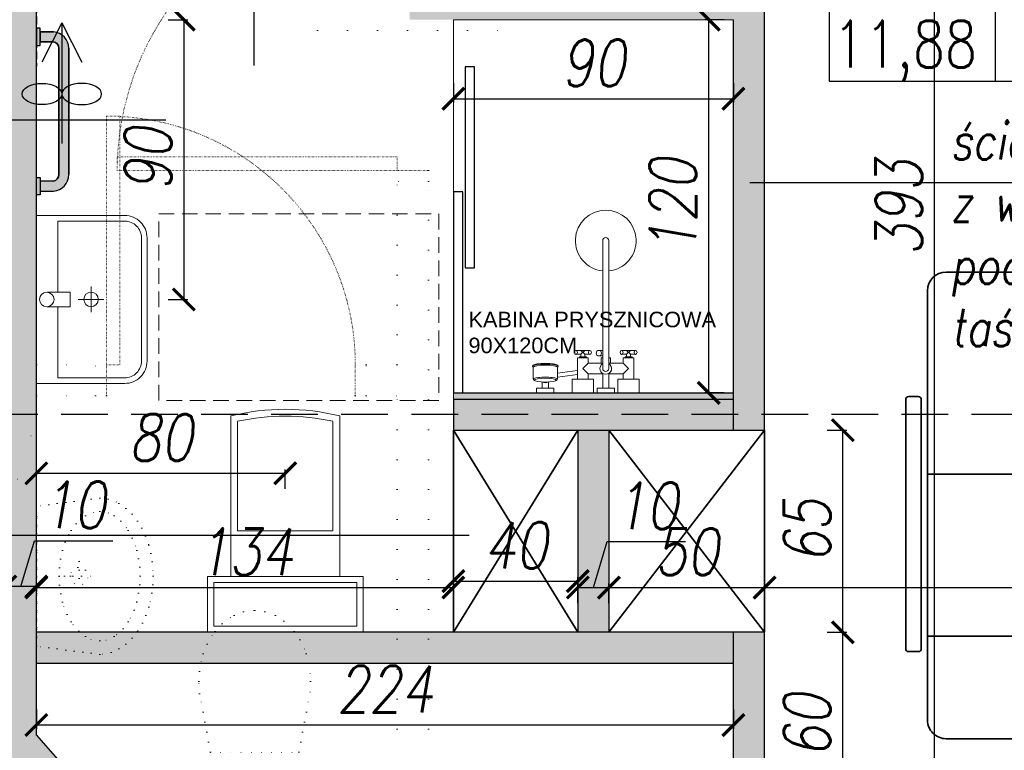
# Model space of a CAD drawing. Header units: millimetres. Extents: x 214604 to 222122, y 23717 to 26152.
# Tile 11 of 26: x 217711 to 218028, y 24549 to 24784. Entities that reach past the tile are written whole.
import ezdxf

# ---------------------------------------------------------------- set-up
doc = ezdxf.new("R2010")
doc.units = ezdxf.units.MM
doc.linetypes.add('DASHED', pattern=[0.75, 0.5, -0.25])
doc.linetypes.add('KROPKA2', pattern=[3.175, 0, -3.175])
for name, color, linetype in [('A_C.O.', 230, 'Continuous'), ('A_inwentaryzacja', 8, 'Continuous'), ('A_INWENTARYZACJA_KRESKI', 8, 'Continuous'), ('A_nowe_1', 1, 'Continuous'), ('A_OPIS', 7, 'Continuous'), ('A_OPIS_ZMIANY', 2, 'Continuous'), ('A_WYMIARY', 143, 'Continuous'), ('A_ZMIANY', 10, 'Continuous'), ('A_ZMIANY_WYMIARY', 143, 'Continuous')]:
    doc.layers.add(name, color=color, linetype=linetype)
for name, color, linetype, lineweight in [('A_MEBLE', 135, 'Continuous', 35), ('A_SANIT', 170, 'Continuous', 9), ('A_WYBURZENIA', 30, 'KROPKA2', 20)]:
    doc.layers.add(name, color=color, linetype=linetype, lineweight=lineweight)
doc.styles.add('ARIAL', font='arial.ttf')
doc.styles.add('ROMANS', font='romans.shx', dxfattribs={"width": 0.8, "oblique": 10})
doc.dimstyles.new('Kopia AGA1', dxfattribs={"dimtxt": 15, "dimasz": 7, "dimexe": 1.25, "dimexo": 0.625, "dimgap": 4, "dimtad": 1, "dimdec": 1, "dimtxsty": 'ROMANS', "dimblk": 'ARCHTICK', "dimcen": 20, "dimclrd": 256, "dimclrt": 7, "dimadec": 0, "dimazin": 0, "dimtfac": 1, "dimtdec": 1, "dimtmove": 1, "dimatfit": 3, "dimfxl": 5, "dimfxlon": 1, "dimarcsym": 0})

# ---------------------------------------------------------------- blocks, each defined once
blk = doc.blocks.new('*U8')
for p, q in [((0, 0), (0, 100)), ((900, 0), (900, 100))]:
    blk.add_line(p, q)
blk.add_lwpolyline([(0, 0), (0, -900), (43.75, -900), (43.75, 0)], close=True)
blk.add_arc((0, 0), 900, 270, 0)
blk = doc.blocks.new('*U10')
for p, q in [((0, 0), (0, -100)), ((-800, 0), (-800, -100))]:
    blk.add_line(p, q)
blk.add_lwpolyline([(0, 0), (0, 800), (-43.75, 800), (-43.75, 0)], close=True)
blk.add_arc((0, 0), 800, 90, 180)
blk = doc.blocks.new('WC')
for p, q in [((18, 0), (-18, 0)), ((-18, 0), (-18, -12)), ((18, 0), (18, -12)), ((18, -12), (18, 0)), ((-13, -15), (-17.7, -40.22)), ((15, -15), (-15, -15)), ((13, -15), (17.72, -40.33)), ((-14.26, -21.31), (14.14, -21.31))]:
    blk.add_line(p, q)
for points in [[(-17.7, -40.22, 0.033868), (-17.97, -44.14, 0.078837), (-16.54, -53.12, 0.088067), (-12.7, -60.3, 0.105301), (-6.64, -65.36, 0.121868), (0, -67)], [(0, -67, 0.121868), (6.64, -65.36, 0.105301), (12.7, -60.3, 0.088067), (16.54, -53.12, 0.078837), (17.97, -44.14, 0.032912), (17.72, -40.33, 0.032912)]]:
    blk.add_lwpolyline(points, format="xyb")
for centre, start, end in [((-15, -12), 180, 270), ((15, -12), 270, 0)]:
    blk.add_arc(centre, 3, start, end)
blk = doc.blocks.new('UMYW1')
for p, q in [((-30.16, -24.42), (-27.01, 0)), ((-0.02, 0), (-27.02, 0)), ((27.01, 0), (-27.01, 0)), ((-0.02, 0), (26.98, 0)), ((30.13, -24.42), (27.01, 0)), ((-0.02, -10.83), (-0.02, -22.2)), ((-5.7, -16.52), (5.66, -16.52))]:
    blk.add_line(p, q)
blk.add_lwpolyline([(-0.02, -40, 0.063362), (9.96, -38.73, 0.076422), (17.63, -35.44, 0.107134), (23.27, -29.95, 0.147477), (24.94, -24.42, 0.147477), (23.27, -18.89, 0.107134), (17.63, -13.4, 0.076422), (9.96, -10.1, 0.063362), (-0.02, -8.83, 0.063362), (-9.99, -10.1, 0.076422), (-17.66, -13.4, 0.107134), (-23.31, -18.89, 0.147477), (-24.97, -24.42, 0.147477), (-23.31, -29.95, 0.107134), (-17.66, -35.44, 0.076422), (-9.99, -38.73, 0.063362)], format="xyb", close=True)
for points in [[(-30.16, -24.42, 0.137171), (-28.09, -31.85, 0.107011), (-21.33, -38.97, 0.081043), (-11.99, -43.34, 0.069017), (-0.02, -45, 0.069017)], [(-0.02, -45, 0.069017), (11.96, -43.34, 0.081043), (21.3, -38.97, 0.107011), (28.05, -31.85, 0.137171), (30.13, -24.42, 0.137171)]]:
    blk.add_lwpolyline(points, format="xyb")
blk.add_circle((-0.02, -16.52), 3.39)
blk = doc.blocks.new('_ARCHTICK')
at = {"color": 0, "linetype": 'ByBlock', "const_width": 0.15}
blk.add_lwpolyline([(-0.5, -0.5), (0.5, 0.5)], dxfattribs=at)
blk = doc.blocks.new('*D23')
at = {"layer": 'A_WYMIARY', "lineweight": -2, "ltscale": 3, "transparency": 16777216}
for p, q in [((217711.52, 24601.59), (217715.94, 24616.34)), ((217715.94, 24616.34), (217741.08, 24616.34)), ((217716.52, 24601.59), (217706.52, 24601.59))]:
    blk.add_line(p, q, dxfattribs=at)
at = {"layer": 'A_WYMIARY', "color": 0, "lineweight": -2, "ltscale": 3, "transparency": 16777216}
for p, q in [((217706.52, 24596.59), (217706.52, 24602.84)), ((217716.52, 24596.59), (217716.52, 24602.84))]:
    blk.add_line(p, q, dxfattribs=at)
at = {"layer": 'Defpoints', "color": 0, "ltscale": 3, "transparency": 16777216}
for p in [(217706.52, 24601.59), (217716.52, 24553.87), (217706.52, 24526.87)]:
    blk.add_point(p, dxfattribs=at)
at = {"layer": 'A_WYMIARY', "lineweight": -2, "ltscale": 3, "transparency": 16777216, "xscale": 7, "yscale": 7, "zscale": 7, "rotation": 180}
blk.add_blockref('_ARCHTICK', (217706.52, 24601.59), dxfattribs=at)
at = {"layer": 'A_WYMIARY', "lineweight": -2, "ltscale": 3, "transparency": 16777216, "xscale": 7, "yscale": 7, "zscale": 7}
blk.add_blockref('_ARCHTICK', (217716.52, 24601.59), dxfattribs=at)
at = {"layer": 'A_WYMIARY', "color": 7, "ltscale": 3, "transparency": 16777216, "insert": (217728.51, 24627.84), "char_height": 15, "attachment_point": 5, "style": 'ROMANS'}
blk.add_mtext('10', dxfattribs=at)
blk = doc.blocks.new('*D48')
at = {"layer": 'A_WYMIARY', "color": 0, "lineweight": -2, "ltscale": 3, "transparency": 16777216}
for p, q in [((218000.13, 24919.87), (218006.38, 24919.87)), ((218000.13, 24526.87), (218006.38, 24526.87))]:
    blk.add_line(p, q, dxfattribs=at)
at = {"layer": 'A_WYMIARY', "lineweight": -2, "ltscale": 3, "transparency": 16777216}
blk.add_line((218005.13, 24526.87), (218005.13, 24919.87), dxfattribs=at)
at = {"layer": 'Defpoints', "color": 0, "ltscale": 3, "transparency": 16777216}
for p in [(217842.52, 24919.87), (218005.13, 24919.87), (217842.52, 24526.87)]:
    blk.add_point(p, dxfattribs=at)
at = {"layer": 'A_WYMIARY', "lineweight": -2, "ltscale": 3, "transparency": 16777216, "xscale": 7, "yscale": 7, "zscale": 7}
for p, rotation in [((218005.13, 24919.87), 90), ((218005.13, 24526.87), 270)]:
    blk.add_blockref('_ARCHTICK', p, dxfattribs=dict(at, rotation=rotation))
at = {"layer": 'A_WYMIARY', "color": 7, "ltscale": 3, "transparency": 16777216, "insert": (217993.63, 24723.37), "char_height": 15, "attachment_point": 5, "rotation": 90, "style": 'ROMANS'}
blk.add_mtext('393', dxfattribs=at)
blk = doc.blocks.new('WC_STELAŻ')
at = {"ltscale": 2}
for p, q in [((18, 42.54), (69.59, 42.54)), ((18, 42.54), (18, 7.46)), ((32.68, 40.33), (67.84, 40.33)), ((32.68, 9.67), (32.68, 40.33)), ((32.68, 9.67), (67.84, 9.67)), ((18, 7.46), (69.59, 7.46))]:
    blk.add_line(p, q, dxfattribs=at)
for points in [[(18, 50), (18, 0), (0, 0), (0, 50)], [(16, 48), (16, 2), (2, 2), (2, 48)]]:
    blk.add_lwpolyline(points, close=True)
for centre, radius, start, end in [((-1.38, 25), 73.1, 346.1204, 13.8796), ((-1.47, 25), 70.99, 347.5297, 12.4703)]:
    blk.add_arc(centre, radius, start, end, dxfattribs=at)
blk = doc.blocks.new('Tara natrysk góra')
for p, q in [((3.93, 22.87), (4.24, 23.27)), ((4.37, 23.34), (8.23, 23.34)), ((8.23, 23.34), (8.52, 23.54)), ((8.61, 23.51), (8.88, 23.32)), ((3.51, 20.41), (1.47, 20.41)), ((1.47, 18.45), (3.5, 18.45)), ((3.93, 15.99), (4.24, 15.59)), ((4.37, 15.52), (8.23, 15.52)), ((5, 15.52), (5.91, 9.05)), ((6.28, 15.52), (7.19, 9.05)), ((8.23, 15.52), (8.52, 15.32)), ((8.61, 15.35), (8.88, 15.54)), ((12.39, 9.58), (12.39, 7.97)), ((13.66, 9.58), (13.66, 5.09)), ((7.83, 7.33), (6.12, 5.63)), ((9.54, 5.63), (7.83, 7.33)), ((12.39, 7.97), (13.66, 6.7)), ((13.66, 7.97), (12.39, 6.7)), ((12.39, 6.7), (12.39, 5.09)), ((6.12, 5.63), (6.12, 0.97)), ((9.54, 5.63), (9.54, 0.97)), ((1.47, 0.98), (6.24, 0.98)), ((48.94, 0.97), (7.83, 0.97)), ((9.54, 1.47), (11.26, 1.47)), ((11.26, 1.47), (11.26, 0.97)), ((11.89, 2.24), (11.89, 0.97)), ((13.66, 2.24), (13.66, 0.97)), ((1.47, -0.98), (6.24, -0.98)), ((6.12, -5.63), (6.12, -0.97)), ((48.94, -0.97), (7.83, -0.97)), ((9.54, -5.63), (9.54, -0.97)), ((9.54, -1.47), (11.26, -1.47)), ((11.26, -0.97), (11.26, -1.47)), ((7.83, -7.33), (6.12, -5.63)), ((9.54, -5.63), (7.83, -7.33)), ((12.39, -6.7), (12.39, -5.09)), ((13.66, -9.58), (13.66, -5.09)), ((13.66, -7.97), (12.39, -6.7)), ((12.39, -7.97), (13.66, -6.7)), ((12.39, -9.58), (12.39, -7.97))]:
    blk.add_line(p, q)
at = {"lineweight": 0}
for p, q in [((11.54, 7.97), (12.39, 7.97)), ((12.39, 6.7), (11.54, 6.7)), ((12.39, -6.7), (11.54, -6.7)), ((11.54, -7.97), (12.39, -7.97))]:
    blk.add_line(p, q, dxfattribs=at)
for points in [[(0, 16.64), (1.47, 16.64), (1.47, 22.22), (0, 22.22)], [(0, 3.9), (4.4, 3.9), (4.4, 10.77), (0, 10.77)], [(11.26, 6.2), (11.54, 6.2), (11.54, 8.47), (11.26, 8.47)], [(0, -2.79), (1.47, -2.79), (1.47, 2.79), (0, 2.79)], [(0, -3.9), (4.4, -3.9), (4.4, -10.77), (0, -10.77)], [(11.26, -6.2), (11.54, -6.2), (11.54, -8.47), (11.26, -8.47)]]:
    blk.add_lwpolyline(points, close=True)
for points in [[(9.54, 5.63), (11.26, 5.63), (11.26, 9.05), (4.4, 9.05), (4.4, 5.63), (6.12, 5.63)], [(9.54, -5.63), (11.26, -5.63), (11.26, -9.05), (4.4, -9.05), (4.4, -5.63), (6.12, -5.63)]]:
    blk.add_lwpolyline(points)
for centre, radius, start, end in [((5.09, 19.42), 1.86, 149.0513, 210.994), ((48.94, 0), 9.77, 185.6928, 174.3072), ((7.83, 0), 1.86, 31.3748, 328.6252), ((7.83, 0), 0.97, 90, 270), ((48.94, 0), 0.97, 270, 90)]:
    blk.add_arc(centre, radius, start, end)
for centre, major_axis, ratio in [((4.08, 19.43), (0, 3.54), 0.173354), ((13.02, 9.58), (-0.635, 0), 0.719101), ((13.02, -5.09), (-0.635, 0), 0.719101)]:
    blk.add_ellipse(centre, major_axis=major_axis, ratio=ratio)
for centre, major_axis, ratio, start_param, end_param in [((4.37, 19.43), (0, 3.91), 0.173372, 2.893815, 6.530963), ((8.23, 19.43), (0, 3.91), 0.173686, 3.141593, 6.283185), ((8.52, 19.43), (0, 4.11), 0.173567, 3.141593, 6.283185), ((8.81, 19.43), (0, 3.91), 0.173684, 3.248356, 6.176422), ((12.77, 2.24), (0.885, 0), 0.961872, -3.141592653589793, 3.141592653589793)]:
    blk.add_ellipse(centre, major_axis=major_axis, ratio=ratio, start_param=start_param, end_param=end_param)
at = {"extrusion": (0, 0, -1)}
for centre in [(13.02, 5.09), (13.02, -9.58)]:
    blk.add_ellipse(centre, major_axis=(-0.635, 0), ratio=0.719101, dxfattribs=at)
blk = doc.blocks.new('UMYW_TRAFIC')
at = {"ltscale": 2}
for p, q in [((3.72, 32.59), (12.12, 32.59)), ((12.12, 32.59), (12.12, 27.41)), ((19.53, 34.59), (19.53, 30)), ((14.94, 30), (19.53, 30)), ((19.53, 25.41), (19.53, 30)), ((24.12, 30), (19.53, 30)), ((3.72, 27.41), (12.12, 27.41))]:
    blk.add_line(p, q, dxfattribs=at)
for points in [[(0, 30), (0, 0), (31.54, 0, 0.414214), (39.54, 8), (39.54, 52, 0.414214), (31.54, 60), (0, 60), (0, 30)], [(7.68, 27.41), (7.68, 2), (31.54, 2, 0.414214), (37.54, 8), (37.54, 52, 0.414214), (31.54, 58), (7.68, 58), (7.68, 32.59)]]:
    blk.add_lwpolyline(points, format="xyb", dxfattribs=at)
for centre, radius in [((3.72, 30), 2.59), ((19.53, 30), 2.6)]:
    blk.add_circle(centre, radius, dxfattribs=at)
blk = doc.blocks.new('Lezak_2')
for p, q in [((-110.06, 33), (-110.06, 36)), ((-29, 37), (-109.06, 37)), ((-28, 33), (-28, 36)), ((-29, 32), (-109.06, 32)), ((-6, 30), (-144.06, 30)), ((-85.06, 30), (-85.06, -30)), ((-33, -30), (-33, 30)), ((-150.06, 24), (-150.06, -24)), ((0, -24), (0, 24)), ((-144.06, -30), (-6, -30)), ((-110.06, -33), (-110.06, -36)), ((-29, -32), (-109.06, -32)), ((-28, -33), (-28, -36)), ((-29, -37), (-109.06, -37))]:
    blk.add_line(p, q)
for centre, radius, start, end in [((-109.06, 36), 1, 90, 180), ((-29, 36), 1, 0, 90), ((-109.06, 33), 1, 180, 270), ((-29, 33), 1, 270, 0), ((-144.06, 24), 6, 90, 180), ((-6, 24), 6, 0, 90), ((-144.06, -24), 6, 180, 270), ((-6, -24), 6, 270, 0), ((-109.06, -33), 1, 90, 180), ((-29, -33), 1, 0, 90), ((-109.06, -36), 1, 180, 270), ((-29, -36), 1, 270, 0)]:
    blk.add_arc(centre, radius, start, end)
blk = doc.blocks.new('hewi4')
at = {"ltscale": 0.1, "transparency": 33554600}
h = blk.add_hatch(color=256, dxfattribs=at)
h.dxf.hatch_style = 1
h.paths.add_polyline_path([(-6.93, 65.5, 0.390638), (-13.02, 58.9), (-13.02, 8.11, 0.390638), (-6.93, 1.5), (-6.93, 1.5), (-1.51, 1.5), (-1.51, 5.5), (-6.73, 5.5, -0.376944), (-9.02, 8.11), (-9.02, 58.9, -0.376944), (-6.73, 61.5), (-1.51, 61.5), (-1.51, 65.5), (-6.93, 65.5)])
h.paths.add_polyline_path([(-1.51, 60), (-1.51, 67.01), (0, 67.01), (0, 60)])
h.paths.add_polyline_path([(-1.51, 7.01), (-1.51, 0), (0, 0), (0, 7.01)])
at = {"linetype": 'Continuous'}
for p, q in [((-1.51, 65.5), (-6.93, 65.5)), ((-6.73, 61.5), (-1.51, 61.5)), ((-13.02, 8.11), (-13.02, 58.9)), ((-9.02, 58.9), (-9.02, 8.11)), ((-6.73, 5.5), (-1.51, 5.5)), ((-1.51, 1.5), (-6.93, 1.5))]:
    blk.add_line(p, q, dxfattribs=at)
at = {"ltscale": 0.1, "transparency": 33554600}
blk.add_lwpolyline([(-6.93, 65.5, 0.390638), (-13.02, 58.9), (-13.02, 8.11, 0.390638), (-6.93, 1.5), (-6.93, 1.5), (-1.51, 1.5), (-1.51, 5.5), (-6.73, 5.5, -0.376944), (-9.02, 8.11), (-9.02, 58.9, -0.376944), (-6.73, 61.5), (-1.51, 61.5), (-1.51, 65.5), (-6.93, 65.5)], format="xyb", close=True, dxfattribs=at)
at = {"linetype": 'Continuous'}
for points in [[(-1.51, 60), (-1.51, 67.01), (0, 67.01), (0, 60), (-1.51, 60)], [(-1.51, 7.01), (-1.51, 0), (0, 0), (0, 7.01), (-1.51, 7.01)]]:
    blk.add_lwpolyline(points, close=True, dxfattribs=at)
at = {"ltscale": 0.1, "transparency": 33554600}
for points in [[(-1.51, 60), (-1.51, 67.01), (0, 67.01), (0, 60)], [(-1.51, 7.01), (-1.51, 0), (0, 0), (0, 7.01)]]:
    blk.add_lwpolyline(points, close=True, dxfattribs=at)
at = {"linetype": 'Continuous'}
for centre, radius, start, end in [((-6.39, 58.9), 6.63, 94.6501, 180.0002), ((-6.39, 58.9), 2.63, 97.3856, 180.0002), ((-6.39, 8.11), 6.63, 179.9998, 265.3499), ((-6.39, 8.11), 2.63, 179.9998, 262.6144)]:
    blk.add_arc(centre, radius, start, end, dxfattribs=at)
blk = doc.blocks.new('*D111')
at = {"layer": 'A_ZMIANY_WYMIARY', "color": 0, "lineweight": -2, "ltscale": 3, "transparency": 16777216}
for p, q in [((217716.52, 24601.28), (217716.52, 24600.03)), ((217850.52, 24603.03), (217850.52, 24600.03))]:
    blk.add_line(p, q, dxfattribs=at)
at = {"layer": 'A_ZMIANY_WYMIARY', "lineweight": -2, "ltscale": 3, "transparency": 16777216}
blk.add_line((217716.52, 24601.28), (217850.52, 24601.28), dxfattribs=at)
at = {"layer": 'Defpoints', "color": 0, "ltscale": 3, "transparency": 16777216}
for p in [(217850.52, 24603.65), (217716.52, 24601.59), (217850.52, 24601.28)]:
    blk.add_point(p, dxfattribs=at)
at = {"layer": 'A_ZMIANY_WYMIARY', "lineweight": -2, "ltscale": 3, "transparency": 16777216, "xscale": 7, "yscale": 7, "zscale": 7, "rotation": 180}
blk.add_blockref('_ARCHTICK', (217716.52, 24601.28), dxfattribs=at)
at = {"layer": 'A_ZMIANY_WYMIARY', "lineweight": -2, "ltscale": 3, "transparency": 16777216, "xscale": 7, "yscale": 7, "zscale": 7}
blk.add_blockref('_ARCHTICK', (217850.52, 24601.28), dxfattribs=at)
at = {"layer": 'A_ZMIANY_WYMIARY', "color": 7, "ltscale": 3, "transparency": 16777216, "insert": (217783.52, 24612.78), "char_height": 15, "attachment_point": 5, "style": 'ROMANS'}
blk.add_mtext('134', dxfattribs=at)
blk = doc.blocks.new('*D112')
at = {"layer": 'A_ZMIANY_WYMIARY', "color": 0, "lineweight": -2, "ltscale": 3, "transparency": 16777216}
for p, q in [((217850.52, 24603.34), (217850.52, 24602.09)), ((217890.52, 24598.34), (217890.52, 24604.59))]:
    blk.add_line(p, q, dxfattribs=at)
at = {"layer": 'A_ZMIANY_WYMIARY', "lineweight": -2, "ltscale": 3, "transparency": 16777216}
blk.add_line((217850.52, 24603.34), (217890.52, 24603.34), dxfattribs=at)
at = {"layer": 'Defpoints', "color": 0, "ltscale": 3, "transparency": 16777216}
for p in [(217850.52, 24603.65), (217890.52, 24603.34), (217890.52, 24586.87)]:
    blk.add_point(p, dxfattribs=at)
at = {"layer": 'A_ZMIANY_WYMIARY', "lineweight": -2, "ltscale": 3, "transparency": 16777216, "xscale": 7, "yscale": 7, "zscale": 7, "rotation": 180}
blk.add_blockref('_ARCHTICK', (217850.52, 24603.34), dxfattribs=at)
at = {"layer": 'A_ZMIANY_WYMIARY', "lineweight": -2, "ltscale": 3, "transparency": 16777216, "xscale": 7, "yscale": 7, "zscale": 7}
blk.add_blockref('_ARCHTICK', (217890.52, 24603.34), dxfattribs=at)
at = {"layer": 'A_ZMIANY_WYMIARY', "color": 7, "ltscale": 3, "transparency": 16777216, "insert": (217870.52, 24614.84), "char_height": 15, "attachment_point": 5, "style": 'ROMANS'}
blk.add_mtext('40', dxfattribs=at)
blk = doc.blocks.new('*D113')
at = {"layer": 'A_ZMIANY_WYMIARY', "lineweight": -2, "ltscale": 3, "transparency": 16777216}
for p, q in [((217895.52, 24601.28), (217899.94, 24616.03)), ((217899.94, 24616.03), (217925.08, 24616.03)), ((217890.52, 24601.28), (217900.52, 24601.28))]:
    blk.add_line(p, q, dxfattribs=at)
at = {"layer": 'A_ZMIANY_WYMIARY', "color": 0, "lineweight": -2, "ltscale": 3, "transparency": 16777216}
for p, q in [((217890.52, 24596.28), (217890.52, 24602.53)), ((217900.52, 24596.28), (217900.52, 24602.53))]:
    blk.add_line(p, q, dxfattribs=at)
at = {"layer": 'Defpoints', "color": 0, "ltscale": 3, "transparency": 16777216}
for p in [(217900.52, 24601.28), (217890.52, 24586.87), (217900.52, 24586.87)]:
    blk.add_point(p, dxfattribs=at)
at = {"layer": 'A_ZMIANY_WYMIARY', "lineweight": -2, "ltscale": 3, "transparency": 16777216, "xscale": 7, "yscale": 7, "zscale": 7, "rotation": 180}
blk.add_blockref('_ARCHTICK', (217890.52, 24601.28), dxfattribs=at)
at = {"layer": 'A_ZMIANY_WYMIARY', "lineweight": -2, "ltscale": 3, "transparency": 16777216, "xscale": 7, "yscale": 7, "zscale": 7}
blk.add_blockref('_ARCHTICK', (217900.52, 24601.28), dxfattribs=at)
at = {"layer": 'A_ZMIANY_WYMIARY', "color": 7, "ltscale": 3, "transparency": 16777216, "insert": (217912.51, 24627.53), "char_height": 15, "attachment_point": 5, "style": 'ROMANS'}
blk.add_mtext('10', dxfattribs=at)
blk = doc.blocks.new('*D114')
at = {"layer": 'A_ZMIANY_WYMIARY', "color": 0, "lineweight": -2, "ltscale": 3, "transparency": 16777216}
for p, q in [((217900.52, 24596.28), (217900.52, 24602.53)), ((217950.52, 24596.28), (217950.52, 24602.53))]:
    blk.add_line(p, q, dxfattribs=at)
at = {"layer": 'A_ZMIANY_WYMIARY', "lineweight": -2, "ltscale": 3, "transparency": 16777216}
blk.add_line((217900.52, 24601.28), (217950.52, 24601.28), dxfattribs=at)
at = {"layer": 'Defpoints', "color": 0, "ltscale": 3, "transparency": 16777216}
for p in [(217950.52, 24601.28), (217900.52, 24586.87), (217950.52, 24586.87)]:
    blk.add_point(p, dxfattribs=at)
at = {"layer": 'A_ZMIANY_WYMIARY', "lineweight": -2, "ltscale": 3, "transparency": 16777216, "xscale": 7, "yscale": 7, "zscale": 7, "rotation": 180}
blk.add_blockref('_ARCHTICK', (217900.52, 24601.28), dxfattribs=at)
at = {"layer": 'A_ZMIANY_WYMIARY', "lineweight": -2, "ltscale": 3, "transparency": 16777216, "xscale": 7, "yscale": 7, "zscale": 7}
blk.add_blockref('_ARCHTICK', (217950.52, 24601.28), dxfattribs=at)
at = {"layer": 'A_ZMIANY_WYMIARY', "color": 7, "ltscale": 3, "transparency": 16777216, "insert": (217925.52, 24612.78), "char_height": 15, "attachment_point": 5, "style": 'ROMANS'}
blk.add_mtext('50', dxfattribs=at)
blk = doc.blocks.new('*D115')
at = {"layer": 'A_ZMIANY_WYMIARY', "color": 0, "lineweight": -2, "ltscale": 3, "transparency": 16777216}
for p, q in [((217950.52, 24596.28), (217950.52, 24602.53)), ((218313.52, 24601.28), (218313.52, 24602.53))]:
    blk.add_line(p, q, dxfattribs=at)
at = {"layer": 'A_ZMIANY_WYMIARY', "lineweight": -2, "ltscale": 3, "transparency": 16777216}
blk.add_line((217950.52, 24601.28), (218313.52, 24601.28), dxfattribs=at)
at = {"layer": 'Defpoints', "color": 0, "ltscale": 3, "transparency": 16777216}
for p in [(218313.52, 24601.28), (218313.52, 24601.28), (217950.52, 24586.87)]:
    blk.add_point(p, dxfattribs=at)
at = {"layer": 'A_ZMIANY_WYMIARY', "lineweight": -2, "ltscale": 3, "transparency": 16777216, "xscale": 7, "yscale": 7, "zscale": 7, "rotation": 180}
blk.add_blockref('_ARCHTICK', (217950.52, 24601.28), dxfattribs=at)
at = {"layer": 'A_ZMIANY_WYMIARY', "lineweight": -2, "ltscale": 3, "transparency": 16777216, "xscale": 7, "yscale": 7, "zscale": 7}
blk.add_blockref('_ARCHTICK', (218313.52, 24601.28), dxfattribs=at)
at = {"layer": 'A_ZMIANY_WYMIARY', "color": 7, "ltscale": 3, "transparency": 16777216, "insert": (218132.02, 24612.78), "char_height": 15, "attachment_point": 5, "style": 'ROMANS'}
blk.add_mtext('363', dxfattribs=at)
blk = doc.blocks.new('*D116')
at = {"layer": 'A_ZMIANY_WYMIARY', "color": 0, "lineweight": -2, "ltscale": 3, "transparency": 16777216}
for p, q in [((217716.52, 24562.07), (217716.52, 24555.82)), ((217940.52, 24562.07), (217940.52, 24555.82))]:
    blk.add_line(p, q, dxfattribs=at)
at = {"layer": 'A_ZMIANY_WYMIARY', "lineweight": -2, "ltscale": 3, "transparency": 16777216}
blk.add_line((217716.52, 24557.07), (217940.52, 24557.07), dxfattribs=at)
at = {"layer": 'Defpoints', "color": 0, "ltscale": 3, "transparency": 16777216}
for p in [(217716.52, 24576.87), (217940.52, 24576.87), (217940.52, 24557.07)]:
    blk.add_point(p, dxfattribs=at)
at = {"layer": 'A_ZMIANY_WYMIARY', "lineweight": -2, "ltscale": 3, "transparency": 16777216, "xscale": 7, "yscale": 7, "zscale": 7, "rotation": 180}
blk.add_blockref('_ARCHTICK', (217716.52, 24557.07), dxfattribs=at)
at = {"layer": 'A_ZMIANY_WYMIARY', "lineweight": -2, "ltscale": 3, "transparency": 16777216, "xscale": 7, "yscale": 7, "zscale": 7}
blk.add_blockref('_ARCHTICK', (217940.52, 24557.07), dxfattribs=at)
at = {"layer": 'A_ZMIANY_WYMIARY', "color": 7, "ltscale": 3, "transparency": 16777216, "insert": (217828.52, 24568.57), "char_height": 15, "attachment_point": 5, "style": 'ROMANS'}
blk.add_mtext('224', dxfattribs=at)
blk = doc.blocks.new('*D117')
at = {"layer": 'A_ZMIANY_WYMIARY', "color": 0, "lineweight": -2, "ltscale": 3, "transparency": 16777216}
for p, q in [((217970.68, 24586.87), (217976.93, 24586.87)), ((217970.68, 24526.87), (217976.93, 24526.87))]:
    blk.add_line(p, q, dxfattribs=at)
at = {"layer": 'A_ZMIANY_WYMIARY', "lineweight": -2, "ltscale": 3, "transparency": 16777216}
blk.add_line((217975.68, 24526.87), (217975.68, 24586.87), dxfattribs=at)
at = {"layer": 'Defpoints', "color": 0, "ltscale": 3, "transparency": 16777216}
for p in [(217950.52, 24586.87), (217975.68, 24586.87), (217950.52, 24526.87)]:
    blk.add_point(p, dxfattribs=at)
at = {"layer": 'A_ZMIANY_WYMIARY', "lineweight": -2, "ltscale": 3, "transparency": 16777216, "xscale": 7, "yscale": 7, "zscale": 7}
for p, rotation in [((217975.68, 24586.87), 90), ((217975.68, 24526.87), 270)]:
    blk.add_blockref('_ARCHTICK', p, dxfattribs=dict(at, rotation=rotation))
at = {"layer": 'A_ZMIANY_WYMIARY', "color": 7, "ltscale": 3, "transparency": 16777216, "insert": (217964.18, 24556.87), "char_height": 15, "attachment_point": 5, "rotation": 90, "style": 'ROMANS'}
blk.add_mtext('60', dxfattribs=at)
blk = doc.blocks.new('*D118')
at = {"layer": 'A_ZMIANY_WYMIARY', "color": 0, "lineweight": -2, "ltscale": 3, "transparency": 16777216}
for p, q in [((217970.68, 24651.87), (217976.93, 24651.87)), ((217970.68, 24586.87), (217976.93, 24586.87))]:
    blk.add_line(p, q, dxfattribs=at)
at = {"layer": 'A_ZMIANY_WYMIARY', "lineweight": -2, "ltscale": 3, "transparency": 16777216}
blk.add_line((217975.68, 24586.87), (217975.68, 24651.87), dxfattribs=at)
at = {"layer": 'Defpoints', "color": 0, "ltscale": 3, "transparency": 16777216}
for p in [(217950.52, 24651.87), (217975.68, 24651.87), (217950.52, 24586.87)]:
    blk.add_point(p, dxfattribs=at)
at = {"layer": 'A_ZMIANY_WYMIARY', "lineweight": -2, "ltscale": 3, "transparency": 16777216, "xscale": 7, "yscale": 7, "zscale": 7}
for p, rotation in [((217975.68, 24651.87), 90), ((217975.68, 24586.87), 270)]:
    blk.add_blockref('_ARCHTICK', p, dxfattribs=dict(at, rotation=rotation))
at = {"layer": 'A_ZMIANY_WYMIARY', "color": 7, "ltscale": 3, "transparency": 16777216, "insert": (217964.18, 24619.37), "char_height": 15, "attachment_point": 5, "rotation": 90, "style": 'ROMANS'}
blk.add_mtext('65', dxfattribs=at)
blk = doc.blocks.new('*D122')
at = {"layer": 'A_ZMIANY_WYMIARY', "color": 0, "lineweight": -2, "ltscale": 3, "transparency": 16777216}
for p, q in [((217937.6, 24783.87), (217931.35, 24783.87)), ((217937.6, 24663.87), (217931.35, 24663.87))]:
    blk.add_line(p, q, dxfattribs=at)
at = {"layer": 'A_ZMIANY_WYMIARY', "lineweight": -2, "ltscale": 3, "transparency": 16777216}
blk.add_line((217932.6, 24663.87), (217932.6, 24783.87), dxfattribs=at)
at = {"layer": 'Defpoints', "color": 0, "ltscale": 3, "transparency": 16777216}
for p in [(217932.6, 24783.87), (217940.52, 24783.87), (217940.52, 24663.87)]:
    blk.add_point(p, dxfattribs=at)
at = {"layer": 'A_ZMIANY_WYMIARY', "lineweight": -2, "ltscale": 3, "transparency": 16777216, "xscale": 7, "yscale": 7, "zscale": 7}
for p, rotation in [((217932.6, 24783.87), 90), ((217932.6, 24663.87), 270)]:
    blk.add_blockref('_ARCHTICK', p, dxfattribs=dict(at, rotation=rotation))
at = {"layer": 'A_ZMIANY_WYMIARY', "color": 7, "ltscale": 3, "transparency": 16777216, "insert": (217921.1, 24723.87), "char_height": 15, "attachment_point": 5, "rotation": 90, "style": 'ROMANS'}
blk.add_mtext('120', dxfattribs=at)
blk = doc.blocks.new('*D123')
at = {"layer": 'A_ZMIANY_WYMIARY', "color": 0, "lineweight": -2, "ltscale": 3, "transparency": 16777216}
for p, q in [((217850.52, 24763.46), (217850.52, 24757.21)), ((217940.52, 24763.46), (217940.52, 24757.21))]:
    blk.add_line(p, q, dxfattribs=at)
at = {"layer": 'A_ZMIANY_WYMIARY', "lineweight": -2, "ltscale": 3, "transparency": 16777216}
blk.add_line((217850.52, 24758.46), (217940.52, 24758.46), dxfattribs=at)
at = {"layer": 'Defpoints', "color": 0, "ltscale": 3, "transparency": 16777216}
for p in [(217850.52, 24783.87), (217940.52, 24783.87), (217940.52, 24758.46)]:
    blk.add_point(p, dxfattribs=at)
at = {"layer": 'A_ZMIANY_WYMIARY', "lineweight": -2, "ltscale": 3, "transparency": 16777216, "xscale": 7, "yscale": 7, "zscale": 7, "rotation": 180}
blk.add_blockref('_ARCHTICK', (217850.52, 24758.46), dxfattribs=at)
at = {"layer": 'A_ZMIANY_WYMIARY', "lineweight": -2, "ltscale": 3, "transparency": 16777216, "xscale": 7, "yscale": 7, "zscale": 7}
blk.add_blockref('_ARCHTICK', (217940.52, 24758.46), dxfattribs=at)
at = {"layer": 'A_ZMIANY_WYMIARY', "color": 7, "ltscale": 3, "transparency": 16777216, "insert": (217895.52, 24769.96), "char_height": 15, "attachment_point": 5, "style": 'ROMANS'}
blk.add_mtext('90', dxfattribs=at)
blk = doc.blocks.new('*D125')
at = {"layer": 'A_ZMIANY_WYMIARY', "color": 0, "lineweight": -2, "ltscale": 3, "transparency": 16777216}
for p, q in [((217758.9, 24783.87), (217765.15, 24783.87)), ((217758.9, 24693.9), (217765.15, 24693.9))]:
    blk.add_line(p, q, dxfattribs=at)
at = {"layer": 'A_ZMIANY_WYMIARY', "lineweight": -2, "ltscale": 3, "transparency": 16777216}
blk.add_line((217763.9, 24783.87), (217763.9, 24693.9), dxfattribs=at)
at = {"layer": 'Defpoints', "color": 0, "ltscale": 3, "transparency": 16777216}
for p in [(217716.52, 24783.87), (217716.52, 24693.9), (217763.9, 24693.9)]:
    blk.add_point(p, dxfattribs=at)
at = {"layer": 'A_ZMIANY_WYMIARY', "lineweight": -2, "ltscale": 3, "transparency": 16777216, "xscale": 7, "yscale": 7, "zscale": 7}
for p, rotation in [((217763.9, 24783.87), 90), ((217763.9, 24693.9), 270)]:
    blk.add_blockref('_ARCHTICK', p, dxfattribs=dict(at, rotation=rotation))
at = {"layer": 'A_ZMIANY_WYMIARY', "color": 7, "ltscale": 3, "transparency": 16777216, "insert": (217752.4, 24738.89), "char_height": 15, "attachment_point": 5, "rotation": 90, "style": 'ROMANS'}
blk.add_mtext('90', dxfattribs=at)
blk = doc.blocks.new('*D126')
at = {"layer": 'A_ZMIANY_WYMIARY', "color": 0, "lineweight": -2, "ltscale": 3, "transparency": 16777216}
for p, q in [((217716.52, 24633), (217716.52, 24639.25)), ((217796.51, 24633), (217796.51, 24639.25))]:
    blk.add_line(p, q, dxfattribs=at)
at = {"layer": 'A_ZMIANY_WYMIARY', "lineweight": -2, "ltscale": 3, "transparency": 16777216}
blk.add_line((217716.52, 24638), (217796.51, 24638), dxfattribs=at)
at = {"layer": 'Defpoints', "color": 0, "ltscale": 3, "transparency": 16777216}
for p in [(217796.51, 24638), (217716.52, 24586.87), (217796.51, 24586.87)]:
    blk.add_point(p, dxfattribs=at)
at = {"layer": 'A_ZMIANY_WYMIARY', "lineweight": -2, "ltscale": 3, "transparency": 16777216, "xscale": 7, "yscale": 7, "zscale": 7, "rotation": 180}
blk.add_blockref('_ARCHTICK', (217716.52, 24638), dxfattribs=at)
at = {"layer": 'A_ZMIANY_WYMIARY', "lineweight": -2, "ltscale": 3, "transparency": 16777216, "xscale": 7, "yscale": 7, "zscale": 7}
blk.add_blockref('_ARCHTICK', (217796.51, 24638), dxfattribs=at)
at = {"layer": 'A_ZMIANY_WYMIARY', "color": 7, "ltscale": 3, "transparency": 16777216, "insert": (217756.51, 24649.5), "char_height": 15, "attachment_point": 5, "style": 'ROMANS'}
blk.add_mtext('80', dxfattribs=at)
blk = doc.blocks.new('strzałkaWO')
for q in [(-15.73, -8.93), (-41.84, -15.39), (-15.73, -21.86)]:
    blk.add_line((-3.04, -15.39), q)
blk.add_ellipse((-25.97, -9.01), major_axis=(0, -6.38), ratio=0.537177)
at = {"extrusion": (0, 0, -1)}
blk.add_ellipse((-25.97, -21.78), major_axis=(0, 6.38), ratio=0.537177, dxfattribs=at)

msp = doc.modelspace()

# ---------------------------------------------------------------- hatches: boundary and pattern name
at = {"layer": 'A_INWENTARYZACJA_KRESKI', "ltscale": 3}
h = msp.add_hatch(color=256, dxfattribs=at)
h.dxf.hatch_style = 1
h.paths.add_polyline_path([(217716.52, 24656.87), (217706.52, 24656.87), (217706.52, 24526.87), (217740.52, 24526.87), (217716.52, 24553.87)])
h.paths.add_polyline_path([(217716.52, 24843.87), (217706.52, 24843.87), (217706.52, 24656.87), (217716.52, 24656.87)])
at = {"layer": 'A_ZMIANY', "ltscale": 3}
h = msp.add_hatch(color=256, dxfattribs=at)
h.dxf.hatch_style = 1
h.paths.add_polyline_path([(217950.52, 24793.87), (217836.52, 24793.87), (217836.52, 24783.87), (217940.52, 24783.87), (217940.52, 24656.87), (217950.52, 24656.87)])
h = msp.add_hatch(color=256, dxfattribs=at)
h.dxf.hatch_style = 1
h.paths.add_polyline_path([(217940.6, 24663.87), (217850.6, 24663.87), (217850.52, 24651.87), (217940.52, 24651.87)])
h = msp.add_hatch(color=256, dxfattribs=at)
h.dxf.hatch_style = 1
h.paths.add_polyline_path([(217950.52, 24664.87), (217940.52, 24664.87), (217940.52, 24651.87), (217950.52, 24651.87)])
h = msp.add_hatch(color=256, dxfattribs=at)
h.dxf.hatch_style = 1
h.paths.add_polyline_path([(217900.52, 24651.87), (217890.52, 24651.87), (217890.52, 24586.87), (217900.52, 24586.87)])
h = msp.add_hatch(color=256, dxfattribs=at)
h.dxf.hatch_style = 1
h.paths.add_polyline_path([(217940.52, 24586.87), (217716.52, 24586.87), (217716.52, 24576.87), (217940.52, 24576.87)])
h = msp.add_hatch(color=256, dxfattribs=at)
h.dxf.hatch_style = 1
h.paths.add_polyline_path([(217950.52, 24586.87), (217940.52, 24586.87), (217940.52, 24526.87), (217950.52, 24526.87)])

# ---------------------------------------------------------------- linework, layer by layer
at = {"layer": 'A_inwentaryzacja', "ltscale": 3}
for p, q in [((217716.52, 24553.87), (217716.52, 24946.87)), ((217740.52, 24526.87), (217716.52, 24553.87))]:
    msp.add_line(p, q, dxfattribs=at)
at = {"layer": 'A_inwentaryzacja', "linetype": 'DASHED', "ltscale": 30}
msp.add_line((218639.52, 24656.87), (215547.52, 24656.87), dxfattribs=at)
at = {"layer": 'A_MEBLE'}
for p, q in [((217850.52, 24651.87), (217850.52, 24586.87)), ((217850.52, 24651.87), (217890.52, 24586.87)), ((217850.52, 24586.87), (217890.52, 24651.87)), ((217900.52, 24651.87), (217950.52, 24586.87)), ((217950.52, 24651.87), (217900.52, 24586.87)), ((217950.52, 24586.87), (217950.52, 24651.87))]:
    msp.add_line(p, q, dxfattribs=at)
at = {"layer": 'A_nowe_1', "linetype": 'DASHED', "ltscale": 5}
msp.add_lwpolyline([(217688.02, 24859.87), (217716.52, 24859.87), (217716.52, 24859.87), (217716.52, 24768.87)], dxfattribs=at)
at = {"layer": 'A_nowe_1', "ltscale": 0.5}
for points in [[(217854.37, 24704.09), (217857.37, 24704.09), (217857.37, 24768.71), (217854.37, 24768.71)], [(217850.52, 24663.87), (217853.52, 24663.87), (217853.52, 24728.49), (217850.52, 24728.49)]]:
    msp.add_lwpolyline(points, close=True, dxfattribs=at)
at = {"layer": 'A_nowe_1', "linetype": 'DASHED', "lineweight": 0, "ltscale": 10}
msp.add_lwpolyline([(217755.84, 24661.43), (217755.84, 24721.43), (217845.84, 24721.43), (217845.84, 24661.43), (217755.84, 24661.43)], dxfattribs=at)
at = {"layer": 'A_OPIS', "ltscale": 3}
msp.add_lwpolyline([(217850.52, 24663.87), (217940.52, 24663.87)], dxfattribs=at)
at = {"layer": 'A_OPIS_ZMIANY', "ltscale": 3}
for p, q in [((217786.52, 24769.15), (217786.52, 24849.47)), ((218298.81, 24731.41), (217945.75, 24731.41)), ((217855.64, 24618), (217395.04, 24618))]:
    msp.add_line(p, q, dxfattribs=at)
at = {"layer": 'A_OPIS_ZMIANY', "ltscale": 5}
for p, q in [((218024.67, 24811.55), (218024.67, 24764.05)), ((217506.48, 24751.68), (217758.14, 24751.68))]:
    msp.add_line(p, q, dxfattribs=at)
msp.add_lwpolyline([(217971.27, 24764.05), (218159.66, 24764.05), (218159.66, 24811.55), (217971.27, 24811.55)], close=True, dxfattribs=at)
at = {"layer": 'A_SANIT'}
msp.add_lwpolyline([(217940.52, 24661.87), (217940.52, 24783.87), (217850.52, 24783.87), (217850.52, 24661.87)], close=True, dxfattribs=at)
at = {"layer": 'A_WYBURZENIA', "ltscale": 3}
for p, q in [((217806.89, 24780.37), (217871.31, 24780.37)), ((217842.52, 24731.87), (217832.52, 24731.87)), ((217832.52, 24672.87), (217832.52, 24731.87)), ((217842.52, 24526.87), (217842.52, 24731.87)), ((217716.52, 24672.87), (217735.52, 24672.87)), ((217735.52, 24662.87), (217735.52, 24672.87)), ((217822.52, 24662.87), (217822.52, 24672.87)), ((217822.52, 24672.87), (217832.52, 24672.87)), ((217716.52, 24662.87), (217735.52, 24662.87)), ((217822.52, 24662.87), (217832.52, 24662.87)), ((217832.52, 24526.87), (217832.52, 24662.87))]:
    msp.add_line(p, q, dxfattribs=at)
for points in [[(217681.52, 24853.87), (217681.52, 24636.07), (217715.18, 24636.07)], [(217842.52, 24731.87), (217842.52, 24735.37), (217832.52, 24735.37), (217832.52, 24731.87)], [(217735.52, 24662.87), (217739.02, 24662.87), (217739.02, 24672.87), (217735.52, 24672.87)], [(217822.52, 24662.87), (217819.02, 24662.87), (217819.02, 24672.87), (217822.52, 24672.87)], [(217695.52, 24650.07), (217715.18, 24650.07)]]:
    msp.add_lwpolyline(points, dxfattribs=at)
at = {"layer": 'A_ZMIANY', "ltscale": 3}
for p, q in [((217950.52, 24651.87), (217950.52, 24793.87)), ((217940.52, 24651.87), (217940.52, 24783.87)), ((217850.52, 24661.87), (217940.52, 24661.87)), ((217850.52, 24661.87), (217850.52, 24651.87)), ((217850.52, 24651.87), (217950.52, 24651.87)), ((217890.52, 24651.87), (217890.52, 24586.87)), ((217900.52, 24651.87), (217900.52, 24586.87)), ((217950.52, 24586.87), (217716.52, 24586.87)), ((217940.52, 24526.87), (217940.52, 24586.87)), ((217950.52, 24526.87), (217950.52, 24586.87)), ((217940.52, 24576.87), (217716.52, 24576.87))]:
    msp.add_line(p, q, dxfattribs=at)

# ---------------------------------------------------------------- block references
at = {"layer": 'A_C.O.', "ltscale": 0.1, "transparency": 33554600, "xscale": 0.8, "yscale": 0.8, "zscale": 0.8, "rotation": 180}
msp.add_blockref('hewi4', (217716.52, 24781.17), dxfattribs=at)
at = {"layer": 'A_MEBLE', "ltscale": 3, "rotation": 270}
msp.add_blockref('Lezak_2', (218032.88, 24552.65), dxfattribs=at)
at = {"layer": 'A_SANIT', "xscale": -0.9, "yscale": 0.9, "zscale": 0.9, "rotation": 180}
msp.add_blockref('UMYW_TRAFIC', (217716.52, 24720.9), dxfattribs=at)
at = {"layer": 'A_SANIT', "rotation": 90}
msp.add_blockref('Tara natrysk góra', (217899.5, 24663.87), dxfattribs=at)
at = {"layer": 'A_SANIT', "xscale": -1, "rotation": 270}
msp.add_blockref('WC_STELAŻ', (217771.51, 24586.87), dxfattribs=at)
at = {"layer": 'A_WYBURZENIA', "ltscale": 3}
for name, p, xscale, yscale, zscale, rotation in [('*U8', (217832.52, 24735.37), -0.1, 0.1, 0.1, 270), ('UMYW1', (217716.52, 24604.88), -0.8333333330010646, 0.8333333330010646, 0.8333333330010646, 90)]:
    msp.add_blockref(name, p, dxfattribs=dict(at, xscale=xscale, yscale=yscale, zscale=zscale, rotation=rotation))
at = {"layer": 'A_WYBURZENIA', "ltscale": 3, "xscale": -0.1, "yscale": 0.1, "zscale": 0.1}
msp.add_blockref('*U10', (217739.02, 24672.87), dxfattribs=at)
at = {"layer": 'A_WYBURZENIA', "ltscale": 3, "xscale": -1, "rotation": 180}
msp.add_blockref('WC', (217786.68, 24526.87), dxfattribs=at)
at = {"layer": 'A_ZMIANY', "ltscale": 3, "rotation": 90}
msp.add_blockref('strzałkaWO', (217709.32, 24785.94), dxfattribs=at)

# ---------------------------------------------------------------- texts
at = {"layer": 'A_OPIS_ZMIANY', "ltscale": 5, "style": 'ROMANS', "width": 0.8}
msp.add_text('11,88', height=15, dxfattribs=at).set_placement((217972.48, 24768.52))
at = {"layer": 'A_OPIS_ZMIANY', "ltscale": 5, "char_height": 12, "attachment_point": 1, "style": 'ROMANS'}
for s, insert in [('ścianka gk akustyczna, \\Pz wypełnieniem wełną mineralną,\\Ppodwójne płytowanie,\\Ptaśma akustyczna na obwodzie konstrukcji ', (218010.26, 24750.89)), ('we wnęce zamontować półki lub szafkę wykonaną na wymiar', (217401.84, 24637.47))]:
    msp.add_mtext_dynamic_manual_height_columns(s, width=340.8802, gutter_width=75, heights=[0], dxfattribs=dict(at, insert=insert))
at = {"layer": 'A_OPIS_ZMIANY', "ltscale": 3, "insert": (217855.38, 24689.96), "char_height": 5, "attachment_point": 1, "style": 'ARIAL'}
msp.add_mtext_dynamic_manual_height_columns('KABINA PRYSZNICOWA \\P90X120CM', width=152.9303, gutter_width=75, heights=[0], dxfattribs=at)

# ---------------------------------------------------------------- dimensions: what is measured, and where the dimension line sits
at = {"layer": 'A_WYMIARY', "ltscale": 3}
dim = msp.add_linear_dim(base=(218005.13, 24919.87), p1=(217842.52, 24526.87), p2=(217842.52, 24919.87), angle=90, dimstyle='Kopia AGA1', dxfattribs=at)
dim.commit()
dim.dimension.update_dxf_attribs({"geometry": '*D48', "text_midpoint": (217993.63, 24723.37)})
dim = msp.add_linear_dim(base=(217706.52, 24601.59), p1=(217716.52, 24553.87), p2=(217706.52, 24526.87), dimstyle='Kopia AGA1', dxfattribs=at)
dim.commit()
dim.dimension.update_dxf_attribs({"geometry": '*D23', "text_midpoint": (217719.94, 24627.84)})
at = {"layer": 'A_ZMIANY_WYMIARY', "ltscale": 3}
for base, p1, p2, picture, middle in [((217763.9, 24693.9), (217716.52, 24783.87), (217716.52, 24693.9), '*D125', (217752.4, 24738.89)), ((217932.6, 24783.87), (217940.52, 24663.87), (217940.52, 24783.87), '*D122', (217921.1, 24723.87)), ((217975.68, 24651.87), (217950.52, 24586.87), (217950.52, 24651.87), '*D118', (217964.18, 24619.37)), ((217975.68, 24586.87), (217950.52, 24526.87), (217950.52, 24586.87), '*D117', (217964.18, 24556.87))]:
    dim = msp.add_linear_dim(base=base, p1=p1, p2=p2, angle=90, dimstyle='Kopia AGA1', dxfattribs=at)
    dim.commit()
    dim.dimension.update_dxf_attribs({"geometry": picture, "text_midpoint": middle})
for base, p1, p2, picture, middle in [((217940.52, 24758.46), (217850.52, 24783.87), (217940.52, 24783.87), '*D123', (217895.52, 24769.96)), ((217796.51, 24638), (217716.52, 24586.87), (217796.51, 24586.87), '*D126', (217756.51, 24649.5)), ((217900.52, 24601.28), (217890.52, 24586.87), (217900.52, 24586.87), '*D113', (217903.94, 24627.53)), ((217850.52, 24601.28), (217716.52, 24601.59), (217850.52, 24603.65), '*D111', (217783.52, 24612.78)), ((217890.52, 24603.34), (217850.52, 24603.65), (217890.52, 24586.87), '*D112', (217870.52, 24614.84)), ((217950.52, 24601.28), (217900.52, 24586.87), (217950.52, 24586.87), '*D114', (217925.52, 24612.78)), ((218313.52, 24601.28), (217950.52, 24586.87), (218313.52, 24601.28), '*D115', (218132.02, 24612.78)), ((217940.52, 24557.07), (217716.52, 24576.87), (217940.52, 24576.87), '*D116', (217828.52, 24568.57))]:
    dim = msp.add_linear_dim(base=base, p1=p1, p2=p2, dimstyle='Kopia AGA1', dxfattribs=at)
    dim.commit()
    dim.dimension.update_dxf_attribs({"geometry": picture, "text_midpoint": middle})

doc.saveas('drawing.dxf')
